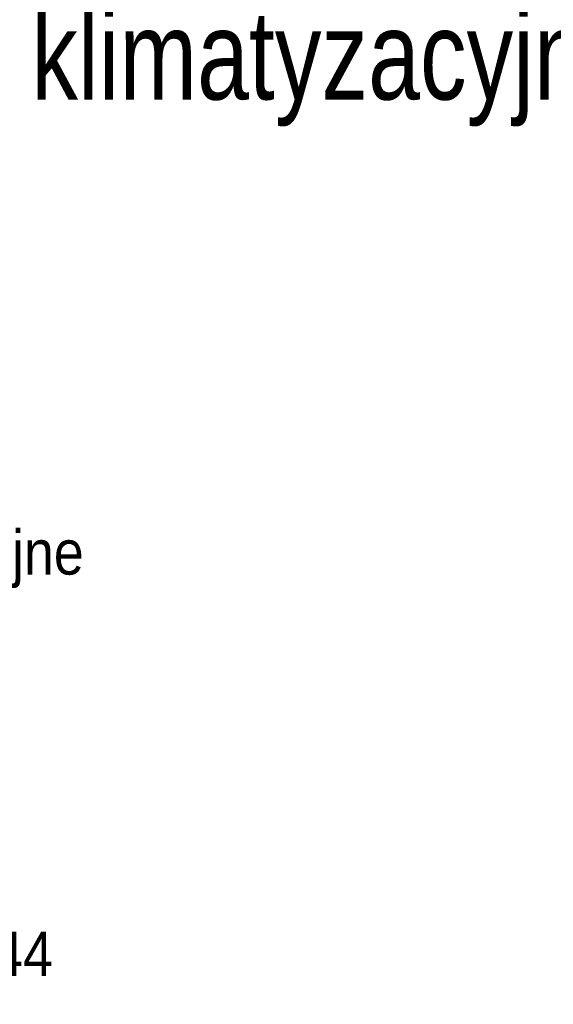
# Model space of a CAD drawing. Header units: centimetres. Extents: x -25572 to 23555, y -2435 to 15405.
# Tile 125 of 134: x 12986 to 13202, y 5185 to 5584. Entities that reach past the tile are written whole.
import ezdxf

# ---------------------------------------------------------------- set-up
doc = ezdxf.new("R2010")
doc.units = ezdxf.units.CM
doc.header["$MEASUREMENT"] = 0
doc.layers.add('820-G Rysunki Obrazki_Nr_pióra__7', color=7, linetype='Continuous', lineweight=13)
doc.styles.add('STYL_AUTOMATYCZNY_7', font='arial.ttf', dxfattribs={"width": 0.75})
doc.styles.add('STYL_AUTOMATYCZNY_8', font='ARIALN.TTF', dxfattribs={"width": 1.056})

msp = doc.modelspace()

# ---------------------------------------------------------------- texts
at = {"layer": '820-G Rysunki Obrazki_Nr_pióra__7', "color": 7, "linetype": 'Continuous', "lineweight": 13, "attachment_point": 7}
for s, insert, char_height, style in [('\\A1;{\\pql;\\fArial|b0|i0|c238|p0;\\W0.750000;Jednostka klimatyzacyjna zewnątrza}', (12808.36, 5540.34), 36, 'STYL_AUTOMATYCZNY_7'), ('\\A1;{\\pql;\\fArial Narrow|b0|i0|c238|p0;\\W1.056000; gniazdo 230V szczelne IP 44, podwójne}', (12619.76, 5353.65), 18.0004, 'STYL_AUTOMATYCZNY_8'), ('\\A1;{\\pql;\\fArial Narrow|b0|i0|c238|p0;\\W1.056000;łącznik oświetleniowy pojed. IP20}', (12629.15, 5223.64), 18.0004, 'STYL_AUTOMATYCZNY_8'), ('\\A1;{\\pql;\\fArial Narrow|b0|i0|c238|p0;\\W1.056000;łącznik oświetleniowy pojed. min. IP44}', (12629.15, 5191.17), 18.0004, 'STYL_AUTOMATYCZNY_8')]:
    msp.add_mtext(s, dxfattribs=dict(at, insert=insert, char_height=char_height, style=style))

doc.saveas('drawing.dxf')
